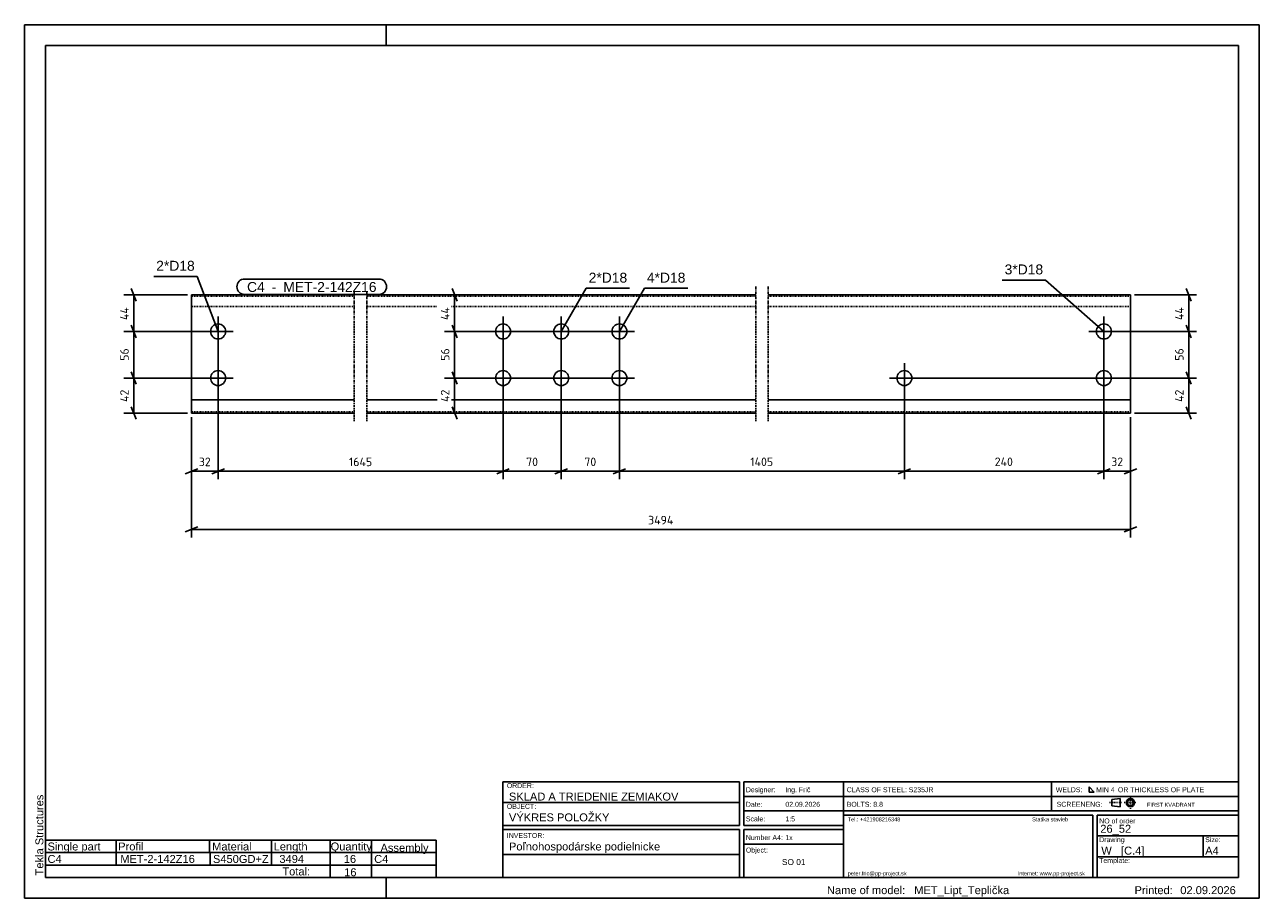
# Model space of a CAD drawing. Header units: millimetres. Extents: x -201 to 1284, y -654 to 396.
import ezdxf

# ---------------------------------------------------------------- set-up
doc = ezdxf.new("R2010")
doc.units = ezdxf.units.MM
doc.linetypes.add('DXK_LINE_DOT1', pattern=[1.8814, 0.9407, -0.9407])
doc.linetypes.add('DXK_LINE_DOT3', pattern=[5.9187, 2.979, -0.9799, 0.9799, -0.9799])
doc.styles.add('Arial', font='ARIAL.TTF', dxfattribs={"height": 0.2})
doc.styles.add('ISOCPEUR', font='ISOCPEUR.TTF', dxfattribs={"height": 0.2})

# ---------------------------------------------------------------- blocks, each defined once
blk = doc.blocks.new('Unknown-1802838-1850')
at = {"color": 7, "linetype": 'Continuous'}
for p, q in [((1284.3, 395.7), (-200.7, 395.7)), ((-200.7, 395.7), (-200.7, -654.3)), ((234.3, 370.7), (234.3, 395.7)), ((1284.3, -654.3), (1284.3, 395.7)), ((1259.3, 370.7), (-175.7, 370.7)), ((-175.7, 370.7), (-175.7, -629.3)), ((1259.3, -629.3), (1259.3, 370.7)), ((-175.7, -629.3), (1259.3, -629.3)), ((234.3, -654.3), (234.3, -629.3)), ((-200.7, -654.3), (1284.3, -654.3))]:
    blk.add_line(p, q, dxfattribs=at)
at = {"color": 174, "linetype": 'Continuous', "style": 'Arial'}
blk.add_text('Tekla Structures', height=9.551, rotation=90, dxfattribs=at).set_placement((-178.2, -626.8))
blk = doc.blocks.new('Bolt-1802838-1255 - 1217')
at = {"color": 136, "linetype": 'Continuous'}
for p, q in [((857.4, -11), (857.4, -47)), ((839.4, -29), (875.4, -29))]:
    blk.add_line(p, q, dxfattribs=at)
blk.add_circle((857.4, -29), 9, dxfattribs=at)
blk = doc.blocks.new('Part-1802838-1252 - 1217')
at = {"color": 7, "linetype": 'DXK_LINE_DOT3'}
for p, q in [((195.8, 81), (195.8, -81)), ((210.9, 81), (210.9, -81)), ((678.6, 81), (678.6, -81)), ((693.6, 81), (693.6, -81))]:
    blk.add_line(p, q, dxfattribs=at)
at = {"color": 3, "linetype": 'Continuous'}
for p, q in [((195.9, 71), (0, 71)), ((0, -71), (0, 71)), ((678.6, 71), (210.9, 71)), ((1129.4, 71), (693.6, 71)), ((1129.4, -71), (1129.4, 71)), ((195.9, -55), (0, -55)), ((678.6, -55), (210.9, -55)), ((1129.4, -55), (693.6, -55)), ((0, -71), (195.9, -71)), ((210.9, -71), (678.6, -71)), ((693.6, -71), (1129.4, -71))]:
    blk.add_line(p, q, dxfattribs=at)
at = {"color": 1, "linetype": 'DXK_LINE_DOT1'}
for p, q in [((195.9, 69.4), (0, 69.4)), ((678.6, 69.4), (210.9, 69.4)), ((1129.4, 69.4), (693.6, 69.4)), ((195.9, 57), (0, 57)), ((678.6, 57), (210.9, 57)), ((1129.4, 57), (693.6, 57)), ((195.9, -69.4), (0, -69.4)), ((678.6, -69.4), (210.9, -69.4)), ((1129.4, -69.4), (693.6, -69.4))]:
    blk.add_line(p, q, dxfattribs=at)
blk = doc.blocks.new('Bolt-1802838-1253 - 1217')
at = {"color": 136, "linetype": 'Continuous'}
for p, q in [((1097.4, -11), (1097.4, -47)), ((1079.4, -29), (1115.4, -29))]:
    blk.add_line(p, q, dxfattribs=at)
blk.add_circle((1097.4, -29), 9, dxfattribs=at)
blk = doc.blocks.new('Bolt-1802838-1254 - 1217')
at = {"color": 136, "linetype": 'Continuous'}
for p, q in [((1097.4, 45), (1097.4, 9)), ((1079.4, 27), (1115.4, 27))]:
    blk.add_line(p, q, dxfattribs=at)
blk.add_circle((1097.4, 27), 9, dxfattribs=at)
blk = doc.blocks.new('Bolt-1802838-1256 - 1217')
at = {"color": 136, "linetype": 'Continuous'}
for p, q in [((32, -11), (32, -47)), ((14, -29), (50, -29))]:
    blk.add_line(p, q, dxfattribs=at)
blk.add_circle((32, -29), 9, dxfattribs=at)
blk = doc.blocks.new('Bolt-1802838-1257 - 1217')
at = {"color": 136, "linetype": 'Continuous'}
for p, q in [((32, 45), (32, 9)), ((14, 27), (50, 27))]:
    blk.add_line(p, q, dxfattribs=at)
blk.add_circle((32, 27), 9, dxfattribs=at)
blk = doc.blocks.new('Bolt-1802838-1258 - 1217')
at = {"color": 136, "linetype": 'Continuous'}
for p, q in [((444.7, 45), (444.7, 9)), ((462.7, 27), (426.7, 27))]:
    blk.add_line(p, q, dxfattribs=at)
blk.add_circle((444.7, 27), 9, dxfattribs=at)
blk = doc.blocks.new('Bolt-1802838-1259 - 1217')
at = {"color": 136, "linetype": 'Continuous'}
for p, q in [((444.7, -11), (444.7, -47)), ((462.7, -29), (426.7, -29))]:
    blk.add_line(p, q, dxfattribs=at)
blk.add_circle((444.7, -29), 9, dxfattribs=at)
blk = doc.blocks.new('Bolt-1802838-1260 - 1217')
at = {"color": 136, "linetype": 'Continuous'}
for p, q in [((514.7, 9), (514.7, 45)), ((496.7, 27), (532.7, 27))]:
    blk.add_line(p, q, dxfattribs=at)
blk.add_circle((514.7, 27), 9, dxfattribs=at)
blk = doc.blocks.new('Bolt-1802838-1261 - 1217')
at = {"color": 136, "linetype": 'Continuous'}
for p, q in [((514.7, -11), (514.7, -47)), ((532.7, -29), (496.7, -29))]:
    blk.add_line(p, q, dxfattribs=at)
blk.add_circle((514.7, -29), 9, dxfattribs=at)
blk = doc.blocks.new('Bolt-1802838-1262 - 1217')
at = {"color": 136, "linetype": 'Continuous'}
for p, q in [((374.7, 9), (374.7, 45)), ((356.7, 27), (392.7, 27))]:
    blk.add_line(p, q, dxfattribs=at)
blk.add_circle((374.7, 27), 9, dxfattribs=at)
blk = doc.blocks.new('Bolt-1802838-1263 - 1217')
at = {"color": 136, "linetype": 'Continuous'}
for p, q in [((374.7, -11), (374.7, -47)), ((392.7, -29), (356.7, -29))]:
    blk.add_line(p, q, dxfattribs=at)
blk.add_circle((374.7, -29), 9, dxfattribs=at)
blk = doc.blocks.new('StraightDimension-1802838-1315 - 1217')
at = {"color": 5, "linetype": 'Continuous'}
for p, q in [((313.4, 78.5), (319.4, 63.5)), ((369.7, 71), (304.2, 71)), ((316.4, 27), (316.4, 71)), ((319.4, 19.5), (313.4, 34.5)), ((509.7, 27), (304.2, 27))]:
    blk.add_line(p, q, dxfattribs=at)
at = {"color": 0}
blk.add_wipeout([(312.6, 59.7), (295.8, 59.7), (295.8, 38.3), (312.6, 38.3)], dxfattribs=at)
at = {"color": 5, "style": 'ISOCPEUR'}
blk.add_text('44', height=10.31, rotation=90.0002, dxfattribs=at).set_placement((310.2, 40.7))
blk = doc.blocks.new('StraightDimension-1802838-1310 - 1217')
at = {"color": 5, "linetype": 'Continuous'}
for p, q in [((0, -76), (0, -220.6)), ((1129.4, -76), (1129.4, -220.6)), ((7.5, -208), (-7.5, -214)), ((0, -211), (1129.4, -211)), ((1121.9, -214), (1136.9, -208))]:
    blk.add_line(p, q, dxfattribs=at)
at = {"color": 0}
blk.add_wipeout([(582.6, -207.3), (582.6, -190.5), (546.8, -190.5), (546.8, -207.3)], dxfattribs=at)
at = {"color": 5, "style": 'ISOCPEUR'}
blk.add_text('3494', height=10.31, dxfattribs=at).set_placement((549.2, -204.9))
blk = doc.blocks.new('StraightDimension-1802838-1271 - 1217')
at = {"color": 5, "linetype": 'Continuous'}
for p, q in [((514.7, 22), (514.7, -150.6)), ((857.4, -34), (857.4, -150.6)), ((522.2, -138), (507.2, -144)), ((514.7, -141), (857.4, -141)), ((849.9, -144), (864.9, -138))]:
    blk.add_line(p, q, dxfattribs=at)
at = {"color": 0}
blk.add_wipeout([(702.4, -137.2), (702.4, -120.4), (669.7, -120.4), (669.7, -137.2)], dxfattribs=at)
at = {"color": 5, "style": 'ISOCPEUR'}
blk.add_text('1405', height=10.31, dxfattribs=at).set_placement((672.1, -134.8))
blk = doc.blocks.new('StraightDimension-1802838-1269 - 1217')
at = {"color": 5, "linetype": 'Continuous'}
for p, q in [((1097.4, 22), (1097.4, -150.6)), ((1129.4, -76), (1129.4, -150.6)), ((1089.9, -144), (1104.9, -138)), ((1097.4, -141), (1129.4, -141)), ((1136.9, -138), (1121.9, -144))]:
    blk.add_line(p, q, dxfattribs=at)
at = {"color": 0}
blk.add_wipeout([(1123.1, -137.2), (1123.1, -120.4), (1103.8, -120.4), (1103.8, -137.2)], dxfattribs=at)
at = {"color": 5, "style": 'ISOCPEUR'}
blk.add_text('32', height=10.31, dxfattribs=at).set_placement((1106.2, -134.8))
blk = doc.blocks.new('StraightDimension-1802838-1270 - 1217')
at = {"color": 5, "linetype": 'Continuous'}
for p, q in [((1097.4, 22), (1097.4, -150.6)), ((857.4, -34), (857.4, -150.6)), ((864.9, -138), (849.9, -144)), ((857.4, -141), (1097.4, -141)), ((1089.9, -144), (1104.9, -138))]:
    blk.add_line(p, q, dxfattribs=at)
at = {"color": 0}
blk.add_wipeout([(991.2, -137.2), (991.2, -120.4), (963.7, -120.4), (963.7, -137.2)], dxfattribs=at)
at = {"color": 5, "style": 'ISOCPEUR'}
blk.add_text('240', height=10.31, dxfattribs=at).set_placement((966.1, -134.8))
blk = doc.blocks.new('StraightDimension-1802838-1351 - 1217')
at = {"color": 5, "linetype": 'Continuous'}
for p, q in [((862.4, -29), (1209, -29)), ((1196.4, -21.5), (1202.4, -36.5)), ((1199.4, -71), (1199.4, -29)), ((1134.4, -71), (1209, -71)), ((1202.4, -78.5), (1196.4, -63.5))]:
    blk.add_line(p, q, dxfattribs=at)
at = {"color": 0}
blk.add_wipeout([(1195.7, -39.9), (1178.9, -39.9), (1178.9, -60.1), (1195.7, -60.1)], dxfattribs=at)
at = {"color": 5, "style": 'ISOCPEUR'}
blk.add_text('42', height=10.31, rotation=90.0002, dxfattribs=at).set_placement((1193.3, -57.7))
blk = doc.blocks.new('StraightDimension-1802838-1272 - 1217')
at = {"color": 5, "linetype": 'Continuous'}
for p, q in [((444.7, 22), (444.7, -150.6)), ((514.7, 22), (514.7, -150.6)), ((452.2, -138), (437.2, -144)), ((444.7, -141), (514.7, -141)), ((507.2, -144), (522.2, -138))]:
    blk.add_line(p, q, dxfattribs=at)
at = {"color": 0}
blk.add_wipeout([(489.3, -137.3), (489.3, -120.5), (470.1, -120.5), (470.1, -137.3)], dxfattribs=at)
at = {"color": 5, "style": 'ISOCPEUR'}
blk.add_text('70', height=10.31, dxfattribs=at).set_placement((472.5, -134.9))
blk = doc.blocks.new('StraightDimension-1802838-1273 - 1217')
at = {"color": 5, "linetype": 'Continuous'}
for p, q in [((374.7, 22), (374.7, -150.6)), ((444.7, 22), (444.7, -150.6)), ((382.2, -138), (367.2, -144)), ((374.7, -141), (444.7, -141)), ((437.2, -144), (452.2, -138))]:
    blk.add_line(p, q, dxfattribs=at)
at = {"color": 0}
blk.add_wipeout([(419.3, -137.3), (419.3, -120.5), (400.1, -120.5), (400.1, -137.3)], dxfattribs=at)
at = {"color": 5, "style": 'ISOCPEUR'}
blk.add_text('70', height=10.31, dxfattribs=at).set_placement((402.5, -134.9))
blk = doc.blocks.new('StraightDimension-1802838-1274 - 1217')
at = {"color": 5, "linetype": 'Continuous'}
for p, q in [((32, 22), (32, -150.6)), ((374.7, 22), (374.7, -150.6)), ((39.5, -138), (24.5, -144)), ((32, -141), (374.7, -141)), ((367.2, -144), (382.2, -138))]:
    blk.add_line(p, q, dxfattribs=at)
at = {"color": 0}
blk.add_wipeout([(219.7, -137.3), (219.7, -120.5), (187, -120.5), (187, -137.3)], dxfattribs=at)
at = {"color": 5, "style": 'ISOCPEUR'}
blk.add_text('1645', height=10.31, dxfattribs=at).set_placement((189.4, -134.9))
blk = doc.blocks.new('StraightDimension-1802838-1275 - 1217')
at = {"color": 5, "linetype": 'Continuous'}
for p, q in [((32, 22), (32, -150.6)), ((0, -76), (0, -150.6)), ((-7.5, -144), (7.5, -138)), ((0, -141), (32, -141)), ((39.5, -138), (24.5, -144))]:
    blk.add_line(p, q, dxfattribs=at)
at = {"color": 0}
blk.add_wipeout([(25.6, -137.3), (25.6, -120.5), (6.4, -120.5), (6.4, -137.3)], dxfattribs=at)
at = {"color": 5, "style": 'ISOCPEUR'}
blk.add_text('32', height=10.31, dxfattribs=at).set_placement((8.8, -134.9))
blk = doc.blocks.new('StraightDimension-1802838-1316 - 1217')
at = {"color": 5, "linetype": 'Continuous'}
for p, q in [((313.4, 34.5), (319.4, 19.5)), ((509.7, 27), (304.2, 27)), ((316.4, -29), (316.4, 27)), ((509.7, -29), (304.2, -29)), ((319.4, -36.5), (313.4, -21.5))]:
    blk.add_line(p, q, dxfattribs=at)
at = {"color": 0}
blk.add_wipeout([(312.6, 8.6), (295.8, 8.6), (295.8, -10.6), (312.6, -10.6)], dxfattribs=at)
at = {"color": 5, "style": 'ISOCPEUR'}
blk.add_text('56', height=10.31, rotation=90.0002, dxfattribs=at).set_placement((310.2, -8.2))
blk = doc.blocks.new('StraightDimension-1802838-1317 - 1217')
at = {"color": 5, "linetype": 'Continuous'}
for p, q in [((509.7, -29), (304.2, -29)), ((313.4, -21.5), (319.4, -36.5)), ((316.4, -71), (316.4, -29)), ((369.7, -71), (304.2, -71)), ((319.4, -78.5), (313.4, -63.5))]:
    blk.add_line(p, q, dxfattribs=at)
at = {"color": 0}
blk.add_wipeout([(312.6, -39.9), (295.8, -39.9), (295.8, -60.1), (312.6, -60.1)], dxfattribs=at)
at = {"color": 5, "style": 'ISOCPEUR'}
blk.add_text('42', height=10.31, rotation=90.0002, dxfattribs=at).set_placement((310.2, -57.7))
blk = doc.blocks.new('StraightDimension-1802838-1336 - 1217')
at = {"color": 5, "linetype": 'Continuous'}
for p, q in [((-72.4, 78.5), (-66.4, 63.5)), ((-5, 71), (-81.5, 71)), ((-69.4, 27), (-69.4, 71)), ((-66.4, 19.5), (-72.4, 34.5)), ((27, 27), (-81.5, 27))]:
    blk.add_line(p, q, dxfattribs=at)
at = {"color": 0}
blk.add_wipeout([(-73.1, 59.7), (-89.9, 59.7), (-89.9, 38.3), (-73.1, 38.3)], dxfattribs=at)
at = {"color": 5, "style": 'ISOCPEUR'}
blk.add_text('44', height=10.31, rotation=90.0002, dxfattribs=at).set_placement((-75.5, 40.7))
blk = doc.blocks.new('StraightDimension-1802838-1337 - 1217')
at = {"color": 5, "linetype": 'Continuous'}
for p, q in [((-72.4, 34.5), (-66.4, 19.5)), ((27, 27), (-81.5, 27)), ((-69.4, -29), (-69.4, 27)), ((27, -29), (-81.5, -29)), ((-66.4, -36.5), (-72.4, -21.5))]:
    blk.add_line(p, q, dxfattribs=at)
at = {"color": 0}
blk.add_wipeout([(-73.1, 8.6), (-89.9, 8.6), (-89.9, -10.6), (-73.1, -10.6)], dxfattribs=at)
at = {"color": 5, "style": 'ISOCPEUR'}
blk.add_text('56', height=10.31, rotation=90.0002, dxfattribs=at).set_placement((-75.5, -8.2))
blk = doc.blocks.new('StraightDimension-1802838-1338 - 1217')
at = {"color": 5, "linetype": 'Continuous'}
for p, q in [((27, -29), (-81.5, -29)), ((-72.4, -21.5), (-66.4, -36.5)), ((-69.4, -71), (-69.4, -29)), ((-5, -71), (-81.5, -71)), ((-66.4, -78.5), (-72.4, -63.5))]:
    blk.add_line(p, q, dxfattribs=at)
at = {"color": 0}
blk.add_wipeout([(-73.1, -39.9), (-89.9, -39.9), (-89.9, -60.1), (-73.1, -60.1)], dxfattribs=at)
at = {"color": 5, "style": 'ISOCPEUR'}
blk.add_text('42', height=10.31, rotation=90.0002, dxfattribs=at).set_placement((-75.5, -57.7))
blk = doc.blocks.new('StraightDimension-1802838-1349 - 1217')
at = {"color": 5, "linetype": 'Continuous'}
for p, q in [((1196.4, 78.5), (1202.4, 63.5)), ((1134.4, 71), (1209, 71)), ((1199.4, 27), (1199.4, 71)), ((1202.4, 19.5), (1196.4, 34.5)), ((1102.4, 27), (1209, 27))]:
    blk.add_line(p, q, dxfattribs=at)
at = {"color": 0}
blk.add_wipeout([(1195.7, 59.7), (1178.9, 59.7), (1178.9, 38.3), (1195.7, 38.3)], dxfattribs=at)
at = {"color": 5, "style": 'ISOCPEUR'}
blk.add_text('44', height=10.31, rotation=90.0002, dxfattribs=at).set_placement((1193.3, 40.7))
blk = doc.blocks.new('StraightDimension-1802838-1350 - 1217')
at = {"color": 5, "linetype": 'Continuous'}
for p, q in [((1196.4, 34.5), (1202.4, 19.5)), ((1102.4, 27), (1209, 27)), ((1199.4, -29), (1199.4, 27)), ((862.4, -29), (1209, -29)), ((1202.4, -36.5), (1196.4, -21.5))]:
    blk.add_line(p, q, dxfattribs=at)
at = {"color": 0}
blk.add_wipeout([(1195.7, 8.6), (1178.9, 8.6), (1178.9, -10.6), (1195.7, -10.6)], dxfattribs=at)
at = {"color": 5, "style": 'ISOCPEUR'}
blk.add_text('56', height=10.31, rotation=90.0002, dxfattribs=at).set_placement((1193.3, -8.2))
blk = doc.blocks.new('Unknown-1802838-1906')
at = {"color": 174, "linetype": 'Continuous'}
for p, q in [((1034.3, -514.3), (1034.3, -549.3)), ((1079.7, -520.4), (1079.7, -526.7)), ((1085.9, -526.7), (1079.7, -520.4)), ((1079.7, -526.7), (1085.9, -526.7))]:
    blk.add_line(p, q, dxfattribs=at)
at = {"color": 7, "linetype": 'Continuous'}
for p, q in [((1106.9, -535.5), (1116.8, -534.3)), ((1116.8, -534.3), (1116.8, -544.3)), ((1106.9, -543), (1106.9, -535.5)), ((1106.9, -543), (1116.8, -544.3))]:
    blk.add_line(p, q, dxfattribs=at)
at = {"color": 7, "linetype": 'DXK_LINE_DOT1'}
for p, q in [((1129.3, -546.8), (1129.3, -531.8)), ((1104.3, -539.3), (1119.3, -539.3)), ((1121.8, -539.3), (1136.8, -539.3))]:
    blk.add_line(p, q, dxfattribs=at)
at = {"color": 7, "linetype": 'Continuous'}
for radius in [5, 3.75]:
    blk.add_circle((1129.3, -539.3), radius, dxfattribs=at)
at = {"color": 174, "style": 'Arial'}
for s, height, p in [('CLASS OF STEEL: S235JR', 5.969, (788.1, -526.8)), ('WELDS:', 5.97, (1039.6, -526.8)), ('MIN 4', 5.97, (1088.1, -526.8)), ('OR THICKLESS OF PLATE', 5.969, (1114.3, -526.8)), ('BOLTS: 8.8 ', 5.969, (788.1, -544.3)), ('SCREENENG:', 5.97, (1040.6, -544.3))]:
    blk.add_text(s, height=height, dxfattribs=at).set_placement(p)
at = {"color": 174, "linetype": 'Continuous', "style": 'Arial'}
blk.add_text('FIRST KVADRANT', height=4.775, dxfattribs=at).set_placement((1149.3, -544.3))
blk = doc.blocks.new('Unknown-1802838-1905')
at = {"color": 174, "linetype": 'Continuous'}
for p, q in [((784.3, -629.3), (784.3, -514.3)), ((784.3, -514.3), (1259.3, -514.3)), ((1259.3, -629.3), (1259.3, -514.3)), ((784.3, -531.8), (1259.3, -531.8)), ((784.3, -549.3), (1259.3, -549.3)), ((784.3, -554.3), (1084.3, -554.3)), ((1084.3, -554.3), (1084.3, -629.3)), ((1089.3, -554.3), (1089.3, -629.3)), ((1089.3, -554.3), (1259.3, -554.3)), ((1089.3, -579.3), (1259.3, -579.3)), ((1089.3, -604.3), (1259.3, -604.3)), ((784.3, -629.3), (1259.3, -629.3))]:
    blk.add_line(p, q, dxfattribs=at)
at = {"color": 174, "linetype": 'Continuous', "style": 'Arial'}
for s, height, p in [('NO of order', 5.969, (1091.8, -564.3)), ('Template:', 5.97, (1091.8, -611.8))]:
    blk.add_text(s, height=height, dxfattribs=at).set_placement(p)
at = {"color": 1, "style": 'Arial'}
blk.add_text('26_52', height=9.55, dxfattribs=at).set_placement((1093.1, -575.5))
at = {"color": 174, "style": 'Arial'}
blk.add_text('Drawing', height=5.97, dxfattribs=at).set_placement((1091.8, -586.8))
at = {"color": 1, "linetype": 'Continuous', "style": 'Arial'}
blk.add_text('W   [C.4]', height=9.55, dxfattribs=at).set_placement((1094.3, -601.8))
blk = doc.blocks.new('Unknown-1802838-1907')
at = {"color": 174, "linetype": 'Continuous'}
for p, q in [((374.3, -514.3), (659.3, -514.3)), ((374.3, -514.3), (374.3, -629.3)), ((659.3, -566.8), (659.3, -514.3)), ((664.3, -514.3), (784.3, -514.3)), ((664.3, -514.3), (664.3, -566.8)), ((784.3, -514.3), (784.3, -629.3)), ((664.3, -531.8), (784.3, -531.8)), ((374.3, -539.3), (659.3, -539.3)), ((664.3, -549.3), (784.3, -549.3)), ((374.3, -566.8), (659.3, -566.8)), ((374.3, -571.8), (659.3, -571.8)), ((659.3, -571.8), (659.3, -629.3)), ((664.3, -566.8), (784.3, -566.8)), ((664.3, -571.8), (784.3, -571.8)), ((664.3, -629.3), (664.3, -571.8)), ((664.3, -589.3), (784.3, -589.3)), ((374.3, -601.8), (659.3, -601.8)), ((374.3, -629.3), (659.3, -629.3)), ((664.3, -629.3), (784.3, -629.3))]:
    blk.add_line(p, q, dxfattribs=at)
at = {"color": 174, "style": 'Arial'}
for s, p in [('ORDER:', (379.3, -521.8)), ('Designer:', (666.8, -526.8)), ('OBJECT:', (379.3, -546.8)), ('Date:', (666.8, -544.3)), ('Scale:', (666.8, -561.8)), ('INVESTOR:', (379.3, -581.8))]:
    blk.add_text(s, height=5.97, dxfattribs=at).set_placement(p)
at = {"color": 1, "style": 'Arial'}
for s, height, p in [('Ing. Frič', 5.97, (714.3, -526.8)), ('SKLAD A TRIEDENIE ZEMIAKOV', 9.551, (381.8, -536.8)), ('VÝKRES POLOŽKY', 9.551, (381.8, -561.8)), ('Poľnohospodárske podielnicke', 9.551, (381.8, -596.8))]:
    blk.add_text(s, height=height, dxfattribs=at).set_placement(p)
at = {"color": 1, "linetype": 'Continuous', "style": 'Arial'}
for s, height, p in [('02.09.2026', 5.97, (714.3, -544.3)), ('1:5', 5.97, (714.3, -561.8)), ('1x', 5.97, (714.3, -584.3)), ('SO 01', 7.16, (710.2, -614.3))]:
    blk.add_text(s, height=height, dxfattribs=at).set_placement(p)
at = {"color": 174, "linetype": 'Continuous', "style": 'Arial'}
for s, p in [('Number A4:', (666.8, -584.3)), ('Object:', (666.8, -599.3))]:
    blk.add_text(s, height=5.97, dxfattribs=at).set_placement(p)
blk = doc.blocks.new('Unknown-1802838-1908')
at = {"color": 1, "style": 'Arial'}
for s, height, p in [('MET_Lipt_Teplička', 9.551, (869.3, -649.3)), ('02.09.2026', 9.55, (1189.3, -649.3))]:
    blk.add_text(s, height=height, dxfattribs=at).set_placement(p)
at = {"color": 174, "style": 'Arial'}
for s, height, p in [('Name of model:', 9.551, (764.3, -649.3)), ('Printed:', 9.55, (1134.3, -649.3))]:
    blk.add_text(s, height=height, dxfattribs=at).set_placement(p)
blk = doc.blocks.new('Unknown-1802838-1909')
at = {"color": 174, "style": 'Arial'}
for s, p in [('Tel.: +421908216348', (789.3, -561.8)), ('Statika stavieb', (1011.1, -561.8)), ('peter.fric@pp-project.sk', (789.3, -626.8)), ('Internet: www.pp-project.sk', (993.8, -626.8))]:
    blk.add_text(s, height=4.775, dxfattribs=at).set_placement(p)
blk = doc.blocks.new('Unknown-1802838-1911')
at = {"color": 174, "linetype": 'Continuous'}
blk.add_line((1216.8, -579.3), (1216.8, -604.3), dxfattribs=at)
at = {"color": 1, "style": 'Arial'}
blk.add_text('A4', height=9.55, dxfattribs=at).set_placement((1219.3, -601.8))
at = {"color": 174, "style": 'Arial'}
blk.add_text('Size:', height=5.97, dxfattribs=at).set_placement((1219.3, -586.8))
blk = doc.blocks.new('Unknown-1802838-1912')
at = {"color": 2, "linetype": 'Continuous'}
for p, q in [((-175.7, -584.3), (-175.7, -599.3)), ((-175.7, -614.3), (-175.7, -629.3))]:
    blk.add_line(p, q, dxfattribs=at)
at = {"color": 174, "linetype": 'Continuous'}
for p, q in [((-175.7, -584.3), (294.3, -584.3)), ((-90.7, -584.3), (-90.7, -599.3)), ((21.8, -584.3), (21.8, -599.3)), ((96.3, -584.3), (96.3, -599.3)), ((166.8, -584.3), (166.8, -599.3)), ((216.3, -584.3), (216.3, -599.3)), ((294.3, -584.3), (294.3, -599.3)), ((-175.7, -599.3), (294.3, -599.3)), ((-175.7, -599.3), (-175.7, -614.3)), ((-90.7, -599.3), (-90.7, -614.3)), ((22.3, -599.3), (22.3, -614.3)), ((96.3, -599.3), (96.3, -614.3)), ((166.8, -599.3), (166.8, -614.3)), ((216.3, -599.3), (216.3, -614.3)), ((294.3, -599.3), (294.3, -614.3)), ((-175.7, -614.3), (294.3, -614.3)), ((166.8, -614.3), (166.8, -629.3)), ((216.3, -614.3), (216.3, -629.3)), ((294.3, -614.3), (294.3, -629.3)), ((-175.7, -629.3), (294.3, -629.3))]:
    blk.add_line(p, q, dxfattribs=at)
at = {"color": 7, "linetype": 'Continuous'}
blk.add_line((6.8, -584.3), (6.8, -584.3), dxfattribs=at)
at = {"color": 174, "linetype": 'Continuous', "style": 'Arial'}
for s, height, p in [('Single part', 9.551, (-173.2, -596.8)), ('Profil', 9.55, (-88.2, -596.8)), ('Material', 9.55, (24.8, -596.8)), ('Length', 9.55, (98.8, -596.8)), ('Quantity', 9.55, (167.3, -596.8)), ('Assembly', 9.55, (227.3, -598.3)), ('Total:', 9.55, (109.3, -626.8))]:
    blk.add_text(s, height=height, dxfattribs=at).set_placement(p)
at = {"color": 1, "linetype": 'Continuous', "style": 'Arial'}
for s, height, p in [('C4', 9.55, (-173.2, -611.8)), ('MET-2-142Z16', 9.551, (-85.7, -611.8)), ('S450GD+Z', 9.55, (25.8, -611.8)), ('3494', 9.55, (105.7, -611.8)), ('16', 9.55, (183.1, -611.8)), ('C4', 9.55, (219.7, -611.8)), ('16', 9.55, (183.6, -627.8))]:
    blk.add_text(s, height=height, dxfattribs=at).set_placement(p)
blk = doc.blocks.new('MarkSet-1802838-1379 - 1217')
at = {"color": 0}
blk.add_wipeout([(3.8, 100), (3.8, 112.5), (-42.5, 112.5), (-42.5, 100)], dxfattribs=at)
blk.add_wipeout([(3.8, 100), (3.8, 112.5), (-42.5, 112.5), (-42.5, 100)], dxfattribs=at)
at = {"color": 136, "linetype": 'Continuous'}
for p in [(-45.5, 93.2), (32, 27)]:
    blk.add_line(p, (6.8, 93.2), dxfattribs=at)
at = {"color": 1, "style": 'Arial'}
blk.add_text('2*D18', height=11.94, dxfattribs=at).set_placement((-42.5, 100))
blk = doc.blocks.new('Mark-1802838-1363 - 1217')
at = {"color": 0}
blk.add_wipeout([(88.1, 74.5), (88.1, 87), (66.8, 87), (66.8, 74.5)], dxfattribs=at)
blk.add_wipeout([(88.1, 74.5), (88.1, 87), (66.8, 87), (66.8, 74.5)], dxfattribs=at)
at = {"color": 136, "linetype": 'Continuous'}
blk.add_arc((63.8, 80.8), 9.25, 90, 270, dxfattribs=at)
at = {"color": 0}
blk.add_wipeout([(106.6, 74.5), (106.6, 87), (91.8, 87), (91.8, 74.5)], dxfattribs=at)
blk.add_wipeout([(106.6, 74.5), (106.6, 87), (91.8, 87), (91.8, 74.5)], dxfattribs=at)
at = {"color": 1, "style": 'Arial'}
blk.add_text('C4', height=11.94, dxfattribs=at).set_placement((66.8, 74.5))
at = {"color": 2, "style": 'Arial'}
blk.add_text(' - ', height=11.94, dxfattribs=at).set_placement((91.8, 74.5))
at = {"color": 0}
blk.add_wipeout([(222.4, 74.5), (222.4, 87), (110.4, 87), (110.4, 74.5)], dxfattribs=at)
blk.add_wipeout([(222.4, 74.5), (222.4, 87), (110.4, 87), (110.4, 74.5)], dxfattribs=at)
at = {"color": 136, "linetype": 'Continuous'}
for p, q in [((63.8, 90), (225.4, 90)), ((63.8, 71.5), (225.4, 71.5))]:
    blk.add_line(p, q, dxfattribs=at)
blk.add_arc((225.4, 80.8), 9.25, 270, 90, dxfattribs=at)
at = {"color": 2, "style": 'Arial'}
blk.add_text('MET-2-142Z16', height=11.938, dxfattribs=at).set_placement((110.4, 74.5))
blk = doc.blocks.new('MarkSet-1802838-1373 - 1217')
at = {"color": 0}
blk.add_wipeout([(1024.3, 95.6), (1024.3, 108.1), (978, 108.1), (978, 95.6)], dxfattribs=at)
blk.add_wipeout([(1024.3, 95.6), (1024.3, 108.1), (978, 108.1), (978, 95.6)], dxfattribs=at)
at = {"color": 136, "linetype": 'Continuous'}
for p in [(975, 88.8), (1097.4, 27)]:
    blk.add_line(p, (1027.3, 88.8), dxfattribs=at)
at = {"color": 1, "style": 'Arial'}
blk.add_text('3*D18', height=11.94, dxfattribs=at).set_placement((978, 95.6))
blk = doc.blocks.new('MarkSet-1802838-1384 - 1217')
at = {"color": 0}
blk.add_wipeout([(524, 85.7), (524, 98.2), (477.7, 98.2), (477.7, 85.7)], dxfattribs=at)
blk.add_wipeout([(524, 85.7), (524, 98.2), (477.7, 98.2), (477.7, 85.7)], dxfattribs=at)
at = {"color": 136, "linetype": 'Continuous'}
for p, q in [((444.7, 27), (474.7, 79)), ((474.7, 79), (527, 79))]:
    blk.add_line(p, q, dxfattribs=at)
at = {"color": 1, "style": 'Arial'}
blk.add_text('2*D18', height=11.94, dxfattribs=at).set_placement((477.7, 85.7))
blk = doc.blocks.new('MarkSet-1802838-1391 - 1217')
at = {"color": 0}
blk.add_wipeout([(594, 85.7), (594, 98.2), (547.7, 98.2), (547.7, 85.7)], dxfattribs=at)
blk.add_wipeout([(594, 85.7), (594, 98.2), (547.7, 98.2), (547.7, 85.7)], dxfattribs=at)
at = {"color": 136, "linetype": 'Continuous'}
for p, q in [((514.7, 27), (544.7, 79)), ((544.7, 79), (597, 79))]:
    blk.add_line(p, q, dxfattribs=at)
at = {"color": 1, "style": 'Arial'}
blk.add_text('4*D18', height=11.94, dxfattribs=at).set_placement((547.7, 85.7))

msp = doc.modelspace()

# ---------------------------------------------------------------- block references
for name in ['Unknown-1802838-1850', 'Part-1802838-1252 - 1217', 'Bolt-1802838-1257 - 1217', 'Bolt-1802838-1262 - 1217', 'Bolt-1802838-1258 - 1217', 'Bolt-1802838-1260 - 1217', 'Bolt-1802838-1254 - 1217', 'Bolt-1802838-1256 - 1217', 'Bolt-1802838-1263 - 1217', 'Bolt-1802838-1259 - 1217', 'Bolt-1802838-1261 - 1217', 'Bolt-1802838-1255 - 1217', 'Bolt-1802838-1253 - 1217', 'Unknown-1802838-1907', 'Unknown-1802838-1905', 'Unknown-1802838-1906', 'Unknown-1802838-1909', 'Unknown-1802838-1912', 'Unknown-1802838-1911', 'Unknown-1802838-1908']:
    msp.add_blockref(name, (0, 0))

# ---------------------------------------------------------------- next in the draw order: block references
for name in ['Mark-1802838-1363 - 1217', 'StraightDimension-1802838-1315 - 1217', 'StraightDimension-1802838-1310 - 1217']:
    msp.add_blockref(name, (0, 0))

# ---------------------------------------------------------------- next in the draw order: block references
for name in ['StraightDimension-1802838-1271 - 1217', 'StraightDimension-1802838-1269 - 1217']:
    msp.add_blockref(name, (0, 0))

# ---------------------------------------------------------------- next in the draw order: block references
for name in ['StraightDimension-1802838-1272 - 1217', 'StraightDimension-1802838-1270 - 1217']:
    msp.add_blockref(name, (0, 0))

# ---------------------------------------------------------------- next in the draw order: block references
for name in ['StraightDimension-1802838-1349 - 1217', 'StraightDimension-1802838-1273 - 1217', 'StraightDimension-1802838-1351 - 1217']:
    msp.add_blockref(name, (0, 0))

# ---------------------------------------------------------------- next in the draw order: block references
for name in ['StraightDimension-1802838-1350 - 1217', 'StraightDimension-1802838-1274 - 1217']:
    msp.add_blockref(name, (0, 0))

# ---------------------------------------------------------------- next in the draw order: block references
for name in ['MarkSet-1802838-1373 - 1217', 'StraightDimension-1802838-1316 - 1217', 'StraightDimension-1802838-1275 - 1217']:
    msp.add_blockref(name, (0, 0))

# ---------------------------------------------------------------- next in the draw order: block references
for name in ['MarkSet-1802838-1384 - 1217', 'StraightDimension-1802838-1336 - 1217', 'StraightDimension-1802838-1317 - 1217']:
    msp.add_blockref(name, (0, 0))

# ---------------------------------------------------------------- next in the draw order: block references
for name in ['MarkSet-1802838-1391 - 1217', 'StraightDimension-1802838-1337 - 1217']:
    msp.add_blockref(name, (0, 0))

# ---------------------------------------------------------------- next in the draw order: block references
for name in ['MarkSet-1802838-1379 - 1217', 'StraightDimension-1802838-1338 - 1217']:
    msp.add_blockref(name, (0, 0))

doc.saveas('drawing.dxf')
